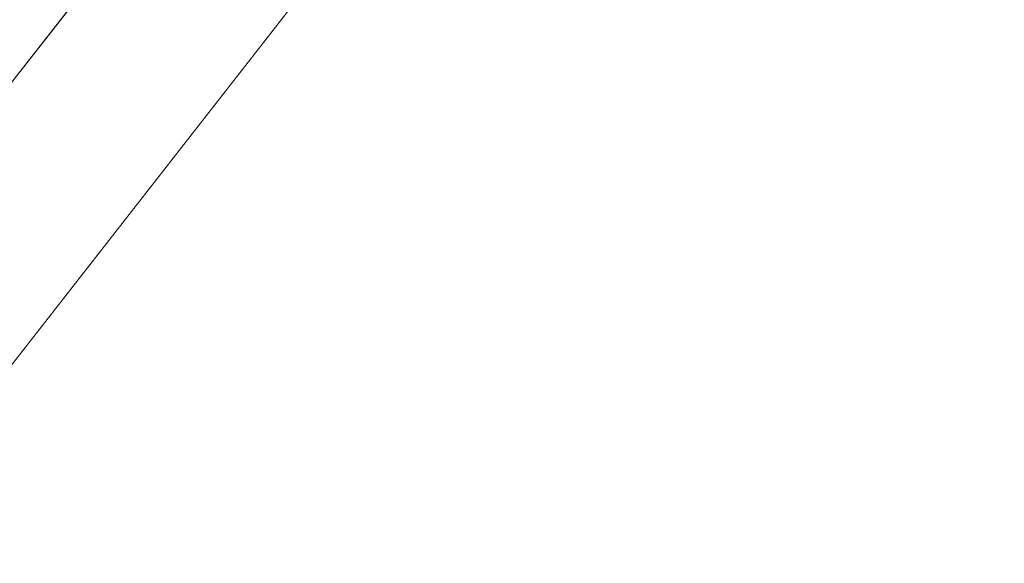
# Model space of a CAD drawing. Header units: metres. Extents: x 149090 to 149776, y 485756 to 486362.
# Tile 56 of 82: x 149625.092 to 149625.942, y 486291.861 to 486292.33. Entities that reach past the tile are written whole.
import ezdxf

# ---------------------------------------------------------------- set-up
doc = ezdxf.new("R2010")
doc.units = ezdxf.units.M
doc.header["$MEASUREMENT"] = 0
for name, color, linetype, lineweight in [('WVB-alg-onderhoek', 7, 'Continuous', 30), ('WVB-pen-brm-dik 018', 6, 'Continuous', 13), ('WVB-raster-60%', 253, 'Continuous', 30)]:
    doc.layers.add(name, color=color, linetype=linetype, lineweight=lineweight)

# ---------------------------------------------------------------- blocks, each defined once
blk = doc.blocks.new('INZET')
at = {"layer": 'WVB-pen-brm-dik 018'}
for p, q in [((-0.0361024, -0.1274745), (-0.037293, -0.1278339)), ((-0.037293, -0.1278339), (-0.0361024, -0.1274745)), ((-0.0372059, -0.128121), (-0.0360199, -0.127763)), ((-0.0360199, -0.127763), (-0.0372059, -0.128121))]:
    blk.add_line(p, q, dxfattribs=at)

msp = doc.modelspace()

# ---------------------------------------------------------------- linework, layer by layer
at = {"layer": 'WVB-alg-onderhoek', "lineweight": 40, "ltscale": 500}
msp.add_3dface([(149266.0511, 485765.99434), (149768.65529, 486120.41503), (149603.25897, 486354.96365), (149100.65478, 486000.54297)], dxfattribs=at)

# ---------------------------------------------------------------- block references
at = {"layer": 'WVB-raster-60%', "xscale": 500.0000000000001, "yscale": 500.0000000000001, "zscale": 500.0000000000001, "rotation": 35.19028839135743}
msp.add_blockref('INZET', (149603.25897, 486354.96365), dxfattribs=at)

doc.saveas('drawing.dxf')
